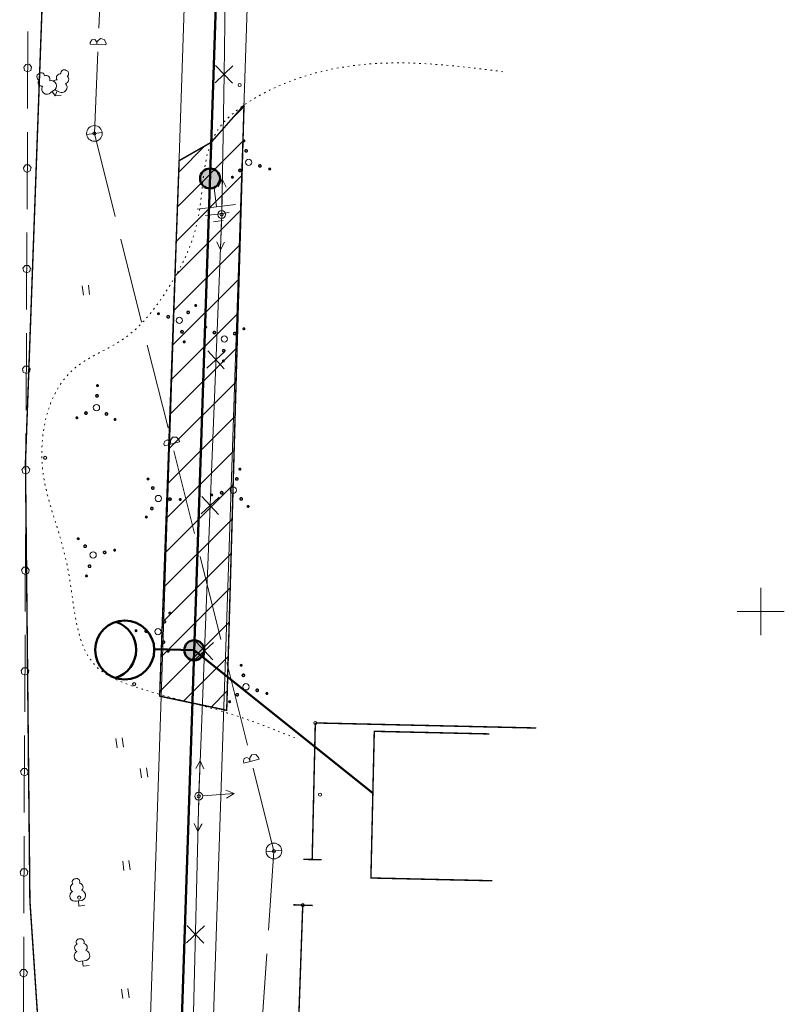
# Model space of a CAD drawing. Header units: millimetres. Extents: x 0 to 1188, y 0 to 841.
# Tile 61 of 76: x 694 to 791, y 472 to 597. Entities that reach past the tile are written whole.
import ezdxf

# ---------------------------------------------------------------- set-up
doc = ezdxf.new("R2010")
doc.units = ezdxf.units.MM
for name, pattern in [('K5LT32789', [0]), ('K5LT32797', [0]), ('K5LT32809', [0]), ('K5LT32813', [0]), ('K5LT32814', [0]), ('K5LT32815', [3.5, 2.5, -1]), ('K5LT32816', [3.2, 3, -0.2]), ('K5LT32817', [0.7, 0.2, -0.5]), ('K5LT32819', [0]), ('K5LT32822', [0]), ('K5LT_BASIC', [0]), ('K5LT_THIN', [0])]:
    doc.linetypes.add(name, pattern=pattern)
doc.layers.add('Системный слой', color=7, linetype='Continuous')

# ---------------------------------------------------------------- blocks, each defined once
blk = doc.blocks.new('U561')
at = {"layer": 'Системный слой', "color": 7, "linetype": 'K5LT32813', "lineweight": 18}
for p, q in [((719.64, 590.56), (719.93, 608.38)), ((718.52, 589.47), (720.76, 591.64)), ((720.72, 589.44), (718.55, 591.68)), ((719.34, 572.73), (719.64, 590.56)), ((717.89, 535.75), (719.34, 572.73)), ((717.47, 553.18), (719.76, 555.3)), ((719.67, 553.09), (717.56, 555.38)), ((716.74, 534.69), (719.03, 536.81)), ((718.94, 534.6), (716.83, 536.89)), ((717.16, 517.26), (717.89, 535.75)), ((716.01, 516.2), (718.3, 518.31)), ((718.22, 516.11), (716.1, 518.4)), ((716.43, 498.77), (717.16, 517.26)), ((715.59, 463.64), (716.43, 498.77)), ((714.88, 480.13), (717.14, 482.28)), ((717.08, 480.07), (714.93, 482.33))]:
    blk.add_line(p, q, dxfattribs=at)
blk = doc.blocks.new('U564')
at = {"layer": 'Системный слой', "color": 5, "linetype": 'K5LT32819', "lineweight": 18, "true_color": 0x0000ff}
for p, q in [((705.81, 572.49), (703.17, 583.03)), ((709.17, 559.04), (706.53, 569.58)), ((712.53, 545.59), (709.89, 556.13)), ((712, 543.57), (712.11, 543.92)), ((712, 543.57), (712.06, 543.33)), ((713.03, 543.57), (712.06, 543.33)), ((712.11, 543.92), (712.45, 544.06)), ((712.45, 544.06), (712.77, 543.87)), ((712.77, 543.87), (712.83, 543.75)), ((713.1, 544.4), (712.82, 543.98)), ((712.82, 543.98), (712.83, 543.75)), ((712.83, 543.75), (712.88, 543.53)), ((713.03, 543.57), (714, 543.81)), ((713.61, 544.43), (713.1, 544.4)), ((713.94, 544.05), (713.61, 544.43)), ((713.94, 544.05), (714, 543.81)), ((715.89, 532.15), (713.25, 542.68)), ((719.25, 518.7), (716.62, 529.24)), ((722.61, 505.25), (719.98, 515.79)), ((722.09, 503.22), (722.19, 503.57)), ((722.19, 503.57), (722.53, 503.71)), ((722.53, 503.71), (722.85, 503.53)), ((722.85, 503.53), (722.91, 503.41)), ((723.18, 504.05), (722.9, 503.64)), ((722.9, 503.64), (722.91, 503.41)), ((722.91, 503.41), (722.96, 503.19)), ((723.12, 503.22), (724.09, 503.47)), ((723.69, 504.08), (723.18, 504.05)), ((724.03, 503.71), (723.69, 504.08)), ((724.03, 503.71), (724.09, 503.47)), ((722.09, 503.22), (722.15, 502.98)), ((723.12, 503.22), (722.15, 502.98)), ((725.97, 491.8), (723.34, 502.34)), ((725.28, 481.73), (725.97, 491.8)), ((724.39, 468.66), (725.08, 478.74))]:
    blk.add_line(p, q, dxfattribs=at)
blk = doc.blocks.new('U566')
at = {"layer": 'Системный слой', "color": 5, "linetype": 'K5LT32819', "lineweight": 18, "true_color": 0x0000ff}
for p, q in [((704.84, 623.16), (705.27, 633.55)), ((704.28, 609.79), (704.71, 620.17)), ((703.73, 596.41), (704.16, 606.79)), ((702.65, 594.61), (702.85, 594.92)), ((702.85, 594.92), (703.22, 594.96)), ((703.22, 594.96), (703.47, 594.69)), ((703.47, 594.69), (703.49, 594.56)), ((703.55, 594.78), (703.49, 594.56)), ((703.94, 595.1), (703.55, 594.78)), ((704.43, 594.98), (703.94, 595.1)), ((704.65, 594.53), (704.43, 594.98)), ((702.65, 594.61), (702.64, 594.37)), ((703.64, 594.32), (702.64, 594.37)), ((703.17, 583.03), (703.6, 593.41)), ((703.49, 594.56), (703.48, 594.33)), ((703.64, 594.32), (704.64, 594.28)), ((704.65, 594.53), (704.64, 594.28))]:
    blk.add_line(p, q, dxfattribs=at)
blk = doc.blocks.new('U570')
at = {"layer": 'Системный слой', "color": 6, "linetype": 'K5LT32822', "lineweight": 18, "true_color": 0xff00ff}
for p, q in [((694.72, 596), (694.67, 586.21)), ((694.47, 591.81), (694.21, 591.47)), ((694.21, 591.47), (694.31, 591.05)), ((694.31, 591.05), (694.69, 590.87)), ((694.91, 591.82), (694.47, 591.81)), ((694.69, 590.87), (695.09, 591.05)), ((695.18, 591.48), (694.91, 591.82)), ((695.09, 591.05), (695.18, 591.48)), ((694.66, 583.21), (694.61, 573.42)), ((694.42, 579.03), (694.15, 578.68)), ((694.15, 578.68), (694.25, 578.26)), ((694.85, 579.03), (694.42, 579.03)), ((695.13, 578.69), (694.85, 579.03)), ((695.03, 578.27), (695.13, 578.69)), ((694.25, 578.26), (694.64, 578.08)), ((694.64, 578.08), (695.03, 578.27)), ((694.6, 570.42), (694.56, 560.63)), ((694.36, 566.24), (694.09, 565.89)), ((694.09, 565.89), (694.2, 565.47)), ((694.79, 566.24), (694.36, 566.24)), ((695.07, 565.91), (694.79, 566.24)), ((694.97, 565.48), (695.07, 565.91)), ((694.2, 565.47), (694.58, 565.29)), ((694.58, 565.29), (694.97, 565.48)), ((694.54, 557.63), (694.5, 547.85)), ((694.3, 553.45), (694.03, 553.11)), ((694.73, 553.46), (694.3, 553.45)), ((695.01, 553.12), (694.73, 553.46)), ((694.03, 553.11), (694.14, 552.68)), ((694.14, 552.68), (694.52, 552.5)), ((694.52, 552.5), (694.91, 552.69)), ((694.91, 552.69), (695.01, 553.12)), ((694.48, 544.85), (694.44, 535.06)), ((694.24, 540.66), (693.97, 540.32)), ((693.97, 540.32), (694.08, 539.9)), ((694.08, 539.9), (694.46, 539.72)), ((694.68, 540.67), (694.24, 540.66)), ((694.46, 539.72), (694.85, 539.91)), ((694.95, 540.33), (694.68, 540.67)), ((694.85, 539.91), (694.95, 540.33)), ((694.43, 532.06), (694.38, 522.27)), ((694.18, 527.88), (693.91, 527.53)), ((693.91, 527.53), (694.02, 527.11)), ((694.02, 527.11), (694.4, 526.93)), ((694.62, 527.88), (694.18, 527.88)), ((694.4, 526.93), (694.8, 527.12)), ((694.89, 527.54), (694.62, 527.88)), ((694.8, 527.12), (694.89, 527.54)), ((694.37, 519.27), (694.32, 509.48)), ((694.12, 515.09), (693.86, 514.75)), ((693.86, 514.75), (693.96, 514.32)), ((694.56, 515.1), (694.12, 515.09)), ((694.83, 514.76), (694.56, 515.1)), ((694.74, 514.33), (694.83, 514.76)), ((693.96, 514.32), (694.34, 514.14)), ((694.34, 514.14), (694.74, 514.33)), ((694.31, 506.48), (694.26, 496.7)), ((694.06, 502.3), (693.8, 501.96)), ((694.5, 502.31), (694.06, 502.3)), ((694.77, 501.97), (694.5, 502.31)), ((693.8, 501.96), (693.9, 501.54)), ((693.9, 501.54), (694.29, 501.36)), ((694.29, 501.36), (694.68, 501.54)), ((694.68, 501.54), (694.77, 501.97)), ((694.25, 493.7), (694.21, 483.91)), ((694.01, 489.52), (693.74, 489.17)), ((694.44, 489.52), (694.01, 489.52)), ((694.72, 489.18), (694.44, 489.52)), ((693.74, 489.17), (693.84, 488.75)), ((693.84, 488.75), (694.23, 488.57)), ((694.23, 488.57), (694.62, 488.76)), ((694.62, 488.76), (694.72, 489.18)), ((694.19, 480.91), (694.15, 471.12)), ((693.95, 476.73), (693.68, 476.38)), ((693.68, 476.38), (693.79, 475.96)), ((693.79, 475.96), (694.17, 475.78)), ((694.38, 476.73), (693.95, 476.73)), ((694.17, 475.78), (694.56, 475.97)), ((694.66, 476.39), (694.38, 476.73)), ((694.56, 475.97), (694.66, 476.39))]:
    blk.add_line(p, q, dxfattribs=at)
blk = doc.blocks.new('U702')
at = {"layer": 'Системный слой'}
h = blk.add_hatch(color=7, dxfattribs=at)
h.paths.add_polyline_path([(715.85, 517.33), (715.33, 518.5), (715.27, 518.47), (715.21, 518.44), (715.16, 518.41), (715.1, 518.37), (715.05, 518.33), (715, 518.29), (714.96, 518.25), (714.91, 518.2), (714.87, 518.15), (714.83, 518.1), (714.79, 518.05), (714.76, 518), (714.73, 517.94), (714.7, 517.89), (714.67, 517.83), (714.65, 517.77), (714.63, 517.71), (714.61, 517.65), (714.6, 517.59), (714.58, 517.52), (714.58, 517.46), (714.57, 517.4), (714.57, 517.33), (714.57, 517.27), (714.58, 517.2), (714.59, 517.14), (714.6, 517.08), (714.61, 517.02), (714.63, 516.95), (714.65, 516.89), (714.67, 516.83), (714.7, 516.78), (714.73, 516.72), (714.76, 516.66), (714.8, 516.61), (714.83, 516.56), (714.87, 516.51), (714.92, 516.46), (714.96, 516.42), (715.01, 516.37), (715.06, 516.33), (715.11, 516.29), (715.16, 516.26), (715.22, 516.23), (715.27, 516.19), (715.33, 516.17), (715.39, 516.14), (715.45, 516.12), (715.51, 516.1), (715.57, 516.09), (715.63, 516.08), (715.7, 516.07), (715.76, 516.06), (715.83, 516.06), (715.89, 516.06), (715.95, 516.06), (716.02, 516.07), (716.08, 516.08), (716.14, 516.09), (716.2, 516.11), (716.26, 516.13), (716.32, 516.15), (716.36, 516.17)])
h.paths.add_polyline_path([(716.54, 518.4), (716.48, 518.44), (716.43, 518.47), (716.37, 518.5), (716.31, 518.52), (716.25, 518.54), (716.19, 518.56), (716.13, 518.58), (716.07, 518.59), (716, 518.6), (715.94, 518.61), (715.87, 518.61), (715.81, 518.61), (715.75, 518.6), (715.68, 518.6), (715.62, 518.59), (715.56, 518.58), (715.5, 518.56), (715.43, 518.54), (715.37, 518.52), (715.33, 518.5), (715.85, 517.33), (716.36, 516.17), (716.42, 516.19), (716.48, 516.23), (716.53, 516.26), (716.58, 516.29), (716.63, 516.33), (716.68, 516.37), (716.73, 516.42), (716.78, 516.46), (716.82, 516.51), (716.86, 516.56), (716.9, 516.61), (716.93, 516.66), (716.96, 516.72), (716.99, 516.78), (717.02, 516.83), (717.04, 516.89), (717.06, 516.95), (717.08, 517.02), (717.09, 517.08), (717.11, 517.14), (717.11, 517.2), (717.12, 517.27), (717.12, 517.33), (717.12, 517.4), (717.11, 517.46), (717.11, 517.52), (717.1, 517.59), (717.08, 517.65), (717.06, 517.71), (717.04, 517.77), (717.02, 517.83), (716.99, 517.89), (716.96, 517.94), (716.93, 518), (716.9, 518.05), (716.86, 518.1), (716.82, 518.15), (716.78, 518.2), (716.73, 518.25), (716.69, 518.29), (716.64, 518.33), (716.59, 518.37)])
at = {"layer": 'Системный слой', "color": 7, "linetype": 'K5LT_BASIC', "lineweight": 50}
blk.add_circle((715.85, 517.33), 1.27, dxfattribs=at)
blk = doc.blocks.new('U703')
at = {"layer": 'Системный слой'}
h = blk.add_hatch(color=7, dxfattribs=at)
h.paths.add_polyline_path([(717.86, 577.3), (717.34, 578.46), (717.28, 578.44), (717.23, 578.41), (717.17, 578.37), (717.12, 578.34), (717.07, 578.3), (717.02, 578.26), (716.97, 578.21), (716.93, 578.17), (716.88, 578.12), (716.84, 578.07), (716.81, 578.02), (716.77, 577.97), (716.74, 577.91), (716.71, 577.85), (716.68, 577.8), (716.66, 577.74), (716.64, 577.68), (716.62, 577.61), (716.61, 577.55), (716.6, 577.49), (716.59, 577.42), (716.59, 577.36), (716.58, 577.3), (716.59, 577.23), (716.59, 577.17), (716.6, 577.11), (716.61, 577.04), (716.62, 576.98), (716.64, 576.92), (716.66, 576.86), (716.69, 576.8), (716.71, 576.74), (716.74, 576.69), (716.77, 576.63), (716.81, 576.58), (716.85, 576.52), (716.89, 576.48), (716.93, 576.43), (716.97, 576.38), (717.02, 576.34), (717.07, 576.3), (717.12, 576.26), (717.17, 576.22), (717.23, 576.19), (717.29, 576.16), (717.34, 576.13), (717.4, 576.11), (717.46, 576.09), (717.52, 576.07), (717.59, 576.05), (717.65, 576.04), (717.71, 576.03), (717.78, 576.03), (717.84, 576.02), (717.9, 576.03), (717.97, 576.03), (718.03, 576.04), (718.09, 576.05), (718.16, 576.06), (718.22, 576.08), (718.28, 576.1), (718.34, 576.12), (718.38, 576.13)])
h.paths.add_polyline_path([(718.55, 578.37), (718.5, 578.4), (718.44, 578.43), (718.38, 578.46), (718.32, 578.49), (718.26, 578.51), (718.2, 578.53), (718.14, 578.54), (718.08, 578.56), (718.02, 578.57), (717.95, 578.57), (717.89, 578.57), (717.82, 578.57), (717.76, 578.57), (717.7, 578.56), (717.63, 578.55), (717.57, 578.54), (717.51, 578.53), (717.45, 578.51), (717.39, 578.48), (717.34, 578.46), (717.86, 577.3), (718.38, 576.13), (718.43, 576.16), (718.49, 576.19), (718.54, 576.22), (718.6, 576.26), (718.65, 576.3), (718.7, 576.34), (718.74, 576.38), (718.79, 576.43), (718.83, 576.48), (718.87, 576.52), (718.91, 576.58), (718.94, 576.63), (718.98, 576.69), (719.01, 576.74), (719.03, 576.8), (719.06, 576.86), (719.08, 576.92), (719.09, 576.98), (719.11, 577.04), (719.12, 577.11), (719.13, 577.17), (719.13, 577.23), (719.13, 577.3), (719.13, 577.36), (719.13, 577.42), (719.12, 577.49), (719.11, 577.55), (719.1, 577.61), (719.08, 577.68), (719.06, 577.74), (719.03, 577.8), (719.01, 577.85), (718.98, 577.91), (718.95, 577.97), (718.91, 578.02), (718.87, 578.07), (718.83, 578.12), (718.79, 578.17), (718.75, 578.21), (718.7, 578.26), (718.65, 578.3), (718.6, 578.34)])
at = {"layer": 'Системный слой', "color": 7, "linetype": 'K5LT_BASIC', "lineweight": 50}
blk.add_circle((717.86, 577.3), 1.27, dxfattribs=at)
blk = doc.blocks.new('U732')
at = {"layer": 'Системный слой', "color": 7, "linetype": 'K5LT_THIN', "lineweight": 18}
for p, q in [((718.38, 576.13), (718.68, 573.7)), ((718.68, 573.7), (716.24, 573.4)), ((718.68, 573.7), (721.11, 574)), ((718.79, 572.79), (717.27, 572.6)), ((718.79, 572.79), (720.31, 572.98)), ((718.91, 571.87), (718.3, 571.8)), ((718.91, 571.87), (719.51, 571.95))]:
    blk.add_line(p, q, dxfattribs=at)
blk = doc.blocks.new('U738')
at = {"layer": 'Системный слой', "color": 7, "linetype": 'K5LT32797', "lineweight": 18}
blk.add_line((724.98, 491.68), (726.96, 491.92), dxfattribs=at)
blk.add_circle((725.97, 491.8), 1, dxfattribs=at)
blk = doc.blocks.new('U783')
at = {"layer": 'Системный слой', "color": 7, "linetype": 'K5LT32797', "lineweight": 18}
blk.add_circle((719.34, 572.73), 0.5, dxfattribs=at)
blk = doc.blocks.new('U784')
at = {"layer": 'Системный слой', "color": 7, "linetype": 'K5LT32797', "lineweight": 18}
for p, q in [((719.42, 577.23), (718.9, 576.24)), ((719.35, 573.23), (719.42, 577.23)), ((719.42, 577.23), (719.9, 576.22))]:
    blk.add_line(p, q, dxfattribs=at)
blk = doc.blocks.new('U785')
at = {"layer": 'Системный слой', "color": 7, "linetype": 'K5LT32797', "lineweight": 18}
for p, q in [((719.32, 572.23), (719.17, 568.23)), ((719.17, 568.23), (718.71, 569.25)), ((719.17, 568.23), (719.7, 569.21))]:
    blk.add_line(p, q, dxfattribs=at)
blk = doc.blocks.new('U786')
at = {"layer": 'Системный слой', "color": 7, "linetype": 'K5LT32797', "lineweight": 18}
blk.add_circle((716.43, 498.77), 0.5, dxfattribs=at)
blk = doc.blocks.new('U787')
at = {"layer": 'Системный слой', "color": 7, "linetype": 'K5LT32797', "lineweight": 18}
for p, q in [((716.61, 503.26), (716.07, 502.28)), ((716.45, 499.26), (716.61, 503.26)), ((716.61, 503.26), (717.07, 502.24))]:
    blk.add_line(p, q, dxfattribs=at)
blk = doc.blocks.new('U788')
at = {"layer": 'Системный слой', "color": 7, "linetype": 'K5LT32797', "lineweight": 18}
for p, q in [((716.42, 498.27), (716.32, 494.27)), ((716.32, 494.27), (715.85, 495.28)), ((716.32, 494.27), (716.85, 495.25))]:
    blk.add_line(p, q, dxfattribs=at)
blk = doc.blocks.new('U789')
at = {"layer": 'Системный слой', "color": 7, "linetype": 'K5LT32797', "lineweight": 18}
for p, q in [((720.92, 499.11), (719.88, 499.53)), ((716.93, 498.8), (720.92, 499.11)), ((720.92, 499.11), (719.96, 498.53))]:
    blk.add_line(p, q, dxfattribs=at)
blk = doc.blocks.new('U790')
at = {"layer": 'Системный слой', "color": 7, "linetype": 'K5LT32797', "lineweight": 18}
for p, q in [((716.42, 498.27), (716.3, 494.27)), ((716.3, 494.27), (715.83, 495.28)), ((716.3, 494.27), (716.83, 495.25))]:
    blk.add_line(p, q, dxfattribs=at)
blk = doc.blocks.new('U791')
at = {"layer": 'Системный слой', "color": 7, "linetype": 'K5LT32797', "lineweight": 18}
for p, q in [((716.42, 498.27), (716.3, 494.27)), ((716.3, 494.27), (715.83, 495.28)), ((716.3, 494.27), (716.83, 495.25))]:
    blk.add_line(p, q, dxfattribs=at)
blk = doc.blocks.new('U858')
at = {"layer": 'Системный слой', "color": 7, "linetype": 'K5LT32797', "lineweight": 18}
blk.add_line((702.18, 582.91), (704.17, 583.15), dxfattribs=at)
blk.add_circle((703.17, 583.03), 1, dxfattribs=at)
blk = doc.blocks.new('U867')
at = {"layer": 'Системный слой', "color": 7, "linetype": 'K5LT32797', "lineweight": 18}
for p, q in [((701.45, 477.79), (701.88, 477.84)), ((701.67, 477.81), (701.75, 477.16)), ((701.75, 477.16), (702.49, 477.25))]:
    blk.add_line(p, q, dxfattribs=at)
for centre, radius, start, end in [((701.16, 479.48), 0.512, 112.6034, 243.3064), ((701.28, 480.22), 0.415, 85.6138, 220.3823), ((701.45, 480.24), 0.415, 333.8281, 108.5966), ((701.75, 479.55), 0.512, 310.904, 81.6069), ((701.26, 478.43), 0.673, 118.7863, 286.8027), ((701.91, 478.51), 0.673, 267.4076, 75.424)]:
    blk.add_arc(centre, radius, start, end, dxfattribs=at)
blk = doc.blocks.new('U868')
at = {"layer": 'Системный слой', "color": 7, "linetype": 'K5LT32797', "lineweight": 18}
for p, q in [((700.91, 485.43), (701.34, 485.49)), ((701.13, 485.46), (701.21, 484.81)), ((701.21, 484.81), (701.95, 484.9))]:
    blk.add_line(p, q, dxfattribs=at)
for centre, radius, start, end in [((700.75, 487.87), 0.415, 85.6138, 220.3823), ((700.91, 487.89), 0.415, 333.8281, 108.5966), ((700.63, 487.13), 0.512, 112.6034, 243.3064), ((701.21, 487.2), 0.512, 310.904, 81.6069), ((700.72, 486.08), 0.673, 118.7863, 286.8027), ((701.37, 486.16), 0.673, 267.4076, 75.424)]:
    blk.add_arc(centre, radius, start, end, dxfattribs=at)
blk = doc.blocks.new('U872')
at = {"layer": 'Системный слой', "color": 7, "linetype": 'K5LT32797', "lineweight": 18}
for p, q in [((697.64, 588.22), (697.98, 588.48)), ((698.46, 588.43), (698.2, 587.83)), ((698.26, 588.52), (698.66, 588.35)), ((697.81, 588.35), (698.2, 587.83)), ((698.2, 587.83), (698.95, 587.92))]:
    blk.add_line(p, q, dxfattribs=at)
for centre, radius, start, end in [((699.33, 590.71), 0.415, 55.6138, 190.3823), ((699.48, 590.64), 0.415, 303.8281, 78.5966), ((696.27, 590.24), 0.415, 115.6138, 250.3823), ((696.54, 589.54), 0.512, 142.6034, 273.3064), ((696.4, 590.34), 0.415, 3.8281, 138.5966), ((697.01, 589.89), 0.512, 340.904, 111.6069), ((697.67, 589.08), 0.673, 297.4076, 105.424), ((698.41, 589.17), 0.673, 88.7863, 130.9827), ((698.86, 590.12), 0.512, 82.6034, 213.3064), ((699.4, 589.9), 0.512, 280.904, 51.6069), ((697.14, 588.68), 0.673, 148.7863, 316.8027), ((698.41, 589.17), 0.673, 243.2276, 256.8027), ((699.02, 588.91), 0.673, 237.4076, 45.424)]:
    blk.add_arc(centre, radius, start, end, dxfattribs=at)
blk = doc.blocks.new('U916')
at = {"layer": 'Системный слой', "color": 7, "linetype": 'K5LT32789', "const_width": 0.18}
for points in [[(721.88, 515.34, 1), (721.75, 515.49, 1)], [(722.2, 514.03, 1), (721.99, 514.25, 1)], [(723.95, 512.12, 1), (723.75, 512.34, 1)], [(725.16, 511.76, 1), (725.02, 511.91, 1)], [(720.42, 510.71, 1), (720.28, 510.86, 1)], [(721.41, 511.56, 1), (721.21, 511.78, 1)]]:
    blk.add_lwpolyline(points, format="xyb", close=True, dxfattribs=at)
at = {"layer": 'Системный слой', "color": 7, "linetype": 'K5LT32797', "lineweight": 18}
blk.add_circle((722.42, 512.68), 0.4, dxfattribs=at)
blk = doc.blocks.new('U917')
at = {"layer": 'Системный слой', "color": 7, "linetype": 'K5LT32789', "const_width": 0.18}
for points in [[(712.75, 521.95, 1), (712.76, 522.15, 1)], [(712.05, 520.8, 1), (712.07, 521.1, 1)], [(708.45, 519.71, 1), (708.46, 519.91, 1)], [(709.75, 519.6, 1), (709.76, 519.9, 1)], [(711.94, 518.21, 1), (711.95, 518.51, 1)], [(712.54, 517.1, 1), (712.55, 517.3, 1)]]:
    blk.add_lwpolyline(points, format="xyb", close=True, dxfattribs=at)
at = {"layer": 'Системный слой', "color": 7, "linetype": 'K5LT32797', "lineweight": 18}
blk.add_circle((711.25, 519.69), 0.4, dxfattribs=at)
blk = doc.blocks.new('U918')
at = {"layer": 'Системный слой', "color": 7, "linetype": 'K5LT32789', "const_width": 0.18}
for points in [[(701.04, 531.44, 1), (701.19, 531.58, 1)], [(701.88, 530.45, 1), (702.11, 530.65, 1)], [(704.36, 529.66, 1), (704.58, 529.87, 1)], [(705.67, 529.98, 1), (705.82, 530.11, 1)], [(702.44, 527.91, 1), (702.67, 528.11, 1)], [(702.09, 526.7, 1), (702.24, 526.84, 1)]]:
    blk.add_lwpolyline(points, format="xyb", close=True, dxfattribs=at)
at = {"layer": 'Системный слой', "color": 7, "linetype": 'K5LT32797', "lineweight": 18}
blk.add_circle((703.01, 529.44), 0.4, dxfattribs=at)
blk = doc.blocks.new('U919')
at = {"layer": 'Системный слой', "color": 7, "linetype": 'K5LT32789', "const_width": 0.18}
for points in [[(703.46, 550.98, 1), (703.66, 550.97, 1)], [(703.35, 549.68, 1), (703.65, 549.67, 1)], [(700.85, 546.89, 1), (701.05, 546.88, 1)], [(701.95, 547.49, 1), (702.25, 547.48, 1)], [(704.55, 547.38, 1), (704.85, 547.36, 1)], [(705.69, 546.67, 1), (705.89, 546.67, 1)]]:
    blk.add_lwpolyline(points, format="xyb", close=True, dxfattribs=at)
at = {"layer": 'Системный слой', "color": 7, "linetype": 'K5LT32797', "lineweight": 18}
blk.add_circle((703.43, 548.18), 0.4, dxfattribs=at)
blk = doc.blocks.new('U920')
at = {"layer": 'Системный слой', "color": 7, "linetype": 'K5LT32789', "const_width": 0.18}
for points in [[(715.97, 561.23, 1), (716.11, 561.09, 1)], [(711.24, 560.19, 1), (711.37, 560.04, 1)], [(712.44, 559.83, 1), (712.65, 559.61, 1)], [(714.98, 560.39, 1), (715.18, 560.17, 1)], [(714.2, 557.92, 1), (714.4, 557.69, 1)], [(714.51, 556.61, 1), (714.65, 556.46, 1)]]:
    blk.add_lwpolyline(points, format="xyb", close=True, dxfattribs=at)
at = {"layer": 'Системный слой', "color": 7, "linetype": 'K5LT32797', "lineweight": 18}
blk.add_circle((713.97, 559.27), 0.4, dxfattribs=at)
blk = doc.blocks.new('U921')
at = {"layer": 'Системный слой', "color": 7, "linetype": 'K5LT32789', "const_width": 0.18}
for points in [[(709.99, 539.2, 1), (709.98, 539, 1)], [(710.59, 538.1, 1), (710.58, 537.8, 1)], [(712.78, 536.7, 1), (712.77, 536.4, 1)], [(714.08, 536.59, 1), (714.07, 536.39, 1)], [(710.48, 535.5, 1), (710.46, 535.2, 1)], [(709.77, 534.36, 1), (709.76, 534.16, 1)]]:
    blk.add_lwpolyline(points, format="xyb", close=True, dxfattribs=at)
at = {"layer": 'Системный слой', "color": 7, "linetype": 'K5LT32797', "lineweight": 18}
blk.add_circle((711.28, 536.62), 0.4, dxfattribs=at)
blk = doc.blocks.new('U922')
at = {"layer": 'Системный слой', "color": 7, "linetype": 'K5LT32789', "const_width": 0.18}
for points in [[(721.73, 540.42, 1), (721.58, 540.28, 1)], [(721.37, 539.21, 1), (721.15, 539.01, 1)], [(718.15, 537.14, 1), (718, 537.01, 1)], [(719.45, 537.46, 1), (719.23, 537.25, 1)], [(721.93, 536.67, 1), (721.71, 536.47, 1)], [(722.77, 535.68, 1), (722.62, 535.55, 1)]]:
    blk.add_lwpolyline(points, format="xyb", close=True, dxfattribs=at)
at = {"layer": 'Системный слой', "color": 7, "linetype": 'K5LT32797', "lineweight": 18}
blk.add_circle((720.81, 537.68), 0.4, dxfattribs=at)
blk = doc.blocks.new('U923')
at = {"layer": 'Системный слой', "color": 7, "linetype": 'K5LT32789', "const_width": 0.18}
for points in [[(717.41, 558.4, 1), (717.21, 558.41, 1)], [(722.26, 558.19, 1), (722.06, 558.2, 1)], [(718.56, 557.7, 1), (718.26, 557.72, 1)], [(721.15, 557.59, 1), (720.85, 557.6, 1)], [(719.75, 555.4, 1), (719.45, 555.41, 1)], [(719.65, 554.1, 1), (719.45, 554.11, 1)]]:
    blk.add_lwpolyline(points, format="xyb", close=True, dxfattribs=at)
at = {"layer": 'Системный слой', "color": 7, "linetype": 'K5LT32797', "lineweight": 18}
blk.add_circle((719.67, 556.9), 0.4, dxfattribs=at)
blk = doc.blocks.new('U924')
at = {"layer": 'Системный слой', "color": 7, "linetype": 'K5LT32789', "const_width": 0.18}
for points in [[(722.24, 582.02, 1), (722.1, 582.16, 1)], [(722.55, 580.71, 1), (722.35, 580.93, 1)], [(721.77, 578.23, 1), (721.56, 578.45, 1)], [(724.3, 578.79, 1), (724.1, 579.01, 1)], [(725.51, 578.44, 1), (725.37, 578.58, 1)], [(720.77, 577.39, 1), (720.64, 577.54, 1)]]:
    blk.add_lwpolyline(points, format="xyb", close=True, dxfattribs=at)
at = {"layer": 'Системный слой', "color": 7, "linetype": 'K5LT32797', "lineweight": 18}
blk.add_circle((722.77, 579.36), 0.4, dxfattribs=at)
blk = doc.blocks.new('U1042')
at = {"layer": 'Системный слой', "color": 7, "linetype": 'K5LT32797', "lineweight": 18}
for p, q in [((706.92, 489.31), (706.77, 490.5)), ((707.71, 489.41), (707.56, 490.6))]:
    blk.add_line(p, q, dxfattribs=at)
blk = doc.blocks.new('U1043')
at = {"layer": 'Системный слой', "color": 7, "linetype": 'K5LT32797', "lineweight": 18}
for p, q in [((709.14, 501.09), (708.99, 502.28)), ((709.94, 501.18), (709.79, 502.38))]:
    blk.add_line(p, q, dxfattribs=at)
blk = doc.blocks.new('U1044')
at = {"layer": 'Системный слой', "color": 7, "linetype": 'K5LT32797', "lineweight": 18}
for p, q in [((706.78, 473.03), (706.63, 474.22)), ((707.57, 473.13), (707.42, 474.32))]:
    blk.add_line(p, q, dxfattribs=at)
blk = doc.blocks.new('U1046')
at = {"layer": 'Системный слой', "color": 7, "linetype": 'K5LT32797', "lineweight": 18}
for p, q in [((706.06, 504.92), (705.91, 506.11)), ((706.85, 505.02), (706.7, 506.21))]:
    blk.add_line(p, q, dxfattribs=at)
blk = doc.blocks.new('U1050')
at = {"layer": 'Системный слой', "color": 7, "linetype": 'K5LT32797', "lineweight": 18}
for p, q in [((701.77, 562.47), (701.62, 563.66)), ((702.56, 562.57), (702.41, 563.76))]:
    blk.add_line(p, q, dxfattribs=at)
blk = doc.blocks.new('U1319')
at = {"layer": 'Системный слой', "color": 7, "linetype": 'K5LT_BASIC', "lineweight": 50}
blk.add_line((710.78, 517.45), (715.85, 517.33), dxfattribs=at)
blk.add_circle((707.03, 517.37), 3.75, dxfattribs=at)
blk.add_arc((704.73, 517.39), 3.75, 287.3803, 71.7559, dxfattribs=at)

msp = doc.modelspace()

# ---------------------------------------------------------------- hatches: boundary and pattern name
at = {"layer": 'Системный слой'}
h = msp.add_hatch(dxfattribs=at)
h.set_pattern_fill('Металл', angle=45, style=0, pattern_type=0)
h.set_pattern_definition([(45, (0, 0), (-2.12132, 2.12132), [])])
h.paths.add_polyline_path([(713.933382, 579.571647), (711.460868, 511.493606), (719.976899, 509.692166), (722.175252, 586.639281), (718.014049, 581.906462)])

# ---------------------------------------------------------------- linework, layer by layer
at = {"layer": 'Системный слой', "color": 1, "linetype": 'K5LT32809', "lineweight": 18, "true_color": 0xff0000}
for p, q in [((697.088189, 77.988277), (719.750355, 752.778171)), ((705.11633, 78.691888), (727.745848, 752.509651))]:
    msp.add_line(p, q, dxfattribs=at)
at = {"layer": 'Системный слой', "color": 7, "linetype": 'K5LT_BASIC', "lineweight": 50}
for p, q in [((701.102259, 78.340082), (723.748101, 752.643911)), ((715.845432, 517.333588), (738.54378, 499.160581))]:
    msp.add_line(p, q, dxfattribs=at)
at = {"layer": 'Системный слой', "color": 3, "linetype": 'K5LT32814', "lineweight": 18, "true_color": 0x00ff00}
for p, q in [((787.811067, 525.244341), (787.811613, 519.244341)), ((790.81134, 522.244615), (784.81134, 522.244068))]:
    msp.add_line(p, q, dxfattribs=at)
at = {"layer": 'Системный слой', "color": 7, "linetype": 'K5LT32815', "const_width": 0.18}
msp.add_lwpolyline([(698.042089, 439.530045), (694.976238, 485.48573), (694.412334, 541.234085), (700.051498, 696.088763), (694.236088, 746.106805)], dxfattribs=at)
at = {"layer": 'Системный слой', "color": 3, "linetype": 'K5LT32814', "true_color": 0x00ff00, "const_width": 0.18}
msp.add_lwpolyline([(711.460868, 511.493606), (719.976899, 509.692166), (722.175252, 586.639281), (718.014049, 581.906462), (713.933382, 579.571647)], close=True, dxfattribs=at)
at = {"layer": 'Системный слой', "color": 8, "linetype": 'K5LT32816', "true_color": 0x808080, "const_width": 0.18}
for points in [[(730.83499, 490.71674), (731.234162, 508.086065)], [(731.234162, 508.086065), (759.291248, 507.441272)], [(730.83499, 490.71674), (729.730093, 490.742133), (732.036583, 490.689126)], [(748.673739, 446.091679), (728.211173, 444.296292), (729.637254, 484.920649), (728.454168, 484.96218), (730.894066, 484.87653)]]:
    msp.add_lwpolyline(points, dxfattribs=at)
at = {"layer": 'Системный слой', "color": 7, "linetype": 'K5LT32789', "const_width": 0.18}
msp.add_lwpolyline([(738.724467, 507.022875), (738.295893, 488.37416), (753.73711, 488.019299), (738.295893, 488.37416), (738.724467, 507.022875), (753.350982, 506.686737)], dxfattribs=at)
at = {"layer": 'Системный слой', "color": 7, "linetype": 'K5LT32797', "lineweight": 18}
for centre in [(721.621029, 589.185789), (703.172699, 583.030628), (719.343013, 572.729648), (696.918227, 541.786281), (708.222461, 513.009531), (731.234162, 508.086065), (716.429372, 498.765268), (731.830341, 498.969801), (725.970193, 491.799893), (701.227926, 485.884067), (729.637254, 484.920649)]:
    msp.add_circle(centre, 0.2, dxfattribs=at)
at = {"layer": 'Системный слой', "color": 7, "linetype": 'K5LT32817', "lineweight": 18}
msp.add_open_spline([(728.652183, 506.173386), (726.299793, 507.127538), (719.976899, 509.692166), (711.460868, 511.493606), (700.961588, 515.211897), (700.596694, 524.950722), (698.570788, 532.859151), (695.481293, 541.502493), (697.598224, 553.06234), (707.523523, 556.415076), (712.905806, 563.386002), (717.365326, 572.136085), (716.588069, 582.550752), (726.285363, 589.920503), (739.204911, 592.897361), (749.90576, 591.540299), (755.109712, 590.880343)], degree=3, knots=[0, 0, 0, 0, 3.7843082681, 10.1716920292, 13.467800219, 19.1539330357, 22.5981122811, 26.0108181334, 33.0460354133, 36.8512912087, 40.7775813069, 45.9121995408, 51.4991981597, 54.7838233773, 63.0522932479, 70.8801149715, 70.8801149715, 70.8801149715, 70.8801149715], dxfattribs=at)

# ---------------------------------------------------------------- block references
at = {"layer": 'Системный слой'}
for name in ['U561', 'U570', 'U566', 'U872', 'U858', 'U564', 'U924', 'U703', 'U784', 'U732', 'U785', 'U783', 'U1050', 'U920', 'U923', 'U919', 'U922', 'U921', 'U918', 'U917', 'U1319', 'U702', 'U916', 'U1046', 'U787', 'U1043', 'U789', 'U790', 'U791', 'U788', 'U786', 'U738', 'U1042', 'U868', 'U867', 'U1044']:
    msp.add_blockref(name, (0, 0), dxfattribs=at)

doc.saveas('drawing.dxf')
